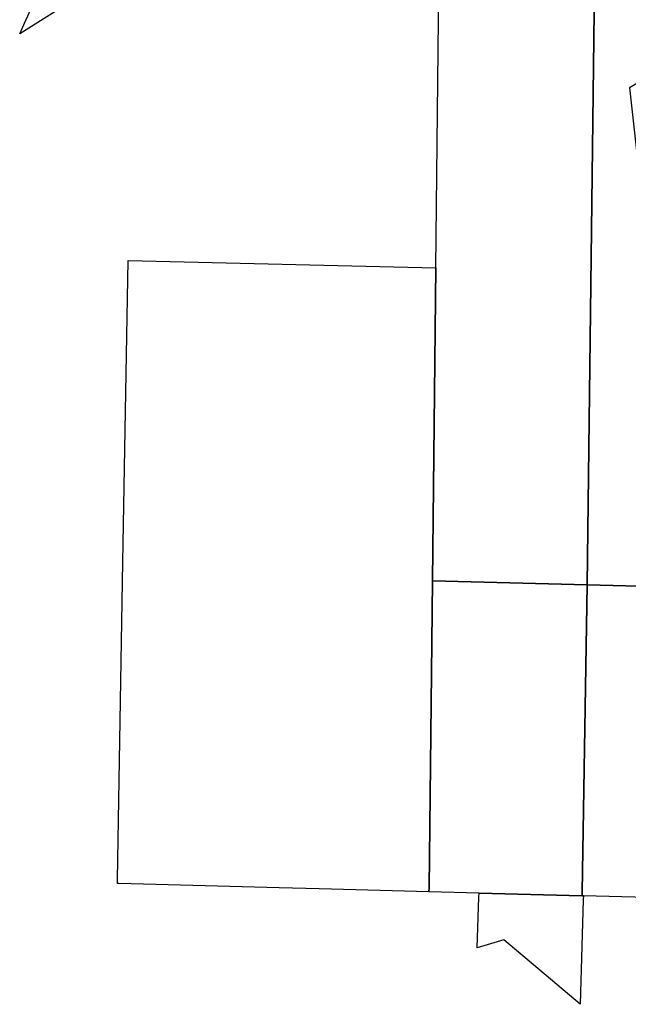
# Model space of a CAD drawing. Header units: feet. Extents: x 1267057 to 1687180, y 137439 to 673336.
# Tile 91 of 159: x 1328803 to 1331406, y 432403 to 436612. Entities that reach past the tile are written whole.
import ezdxf

# ---------------------------------------------------------------- set-up
doc = ezdxf.new("R2010")
doc.units = ezdxf.units.FT
doc.header["$MEASUREMENT"] = 0
doc.layers.add('mercercounty', color=247, linetype='Continuous')

msp = doc.modelspace()

# ---------------------------------------------------------------- linework, layer by layer
at = {"layer": 'mercercounty'}
for points in [[(1331914.3, 435657.2), (1331904.2, 434951.8), (1331893.1, 434179.2), (1331230.3, 434196.6), (1331275.5, 437930.9), (1331017, 437932), (1331325.2, 438124.6), (1331377.2, 438157.1), (1331942.3, 438143), (1331930.9, 436819.2), (1331930.6, 436794.6), (1331924.6, 436379.9), (1331540.3, 436577.6), (1331548.7, 436476.5), (1331514.8, 436381.4), (1331411.3, 436320.9), (1331444, 436025.7), (1331919.8, 436044.9), (1331918.4, 435942.8), (1331914.3, 435657.2)], [(1331230.3, 434196.6), (1330567.6, 434214), (1330582, 435550.5), (1330605, 437674.7), (1331017, 437932), (1331275.5, 437930.9), (1331230.3, 434196.6)], [(1328803.2, 436551.6), (1328823.3, 436596.7), (1328884.8, 436734.2), (1328892.5, 436834), (1328936.8, 436926.7), (1329049.7, 436922.9), (1329050.8, 436953.1), (1329174.9, 436949.1), (1329293.9, 436859.5), (1328969.2, 436655.7), (1328841.8, 436575.9), (1328803.2, 436551.6)], [(1329244.6, 434293.2), (1329266.9, 435582.1), (1330582, 435550.5), (1330567.6, 434214), (1330553.4, 432901.6), (1330553.2, 432884.6), (1330084.2, 432897.1), (1329912, 432901.6), (1329226.5, 432919.7), (1329220.8, 432919.9), (1329221.1, 432936.9), (1329244.6, 434293.2)], [(1330567.6, 434214), (1331230.3, 434196.6), (1331208.4, 432884.3), (1331208.1, 432867.3), (1330767.1, 432879), (1330553.2, 432884.6), (1330553.4, 432901.6), (1330567.6, 434214)], [(1331213.4, 432867.2), (1331208.1, 432867.3), (1331208.4, 432884.3), (1331230.3, 434196.6), (1331893.1, 434179.2), (1331871.3, 432866.7), (1331871.1, 432849.7), (1331213.4, 432867.2)], [(1331213.4, 432867.2), (1331212.9, 432850.2), (1331200.3, 432403.5), (1330873.6, 432678.9), (1330759.8, 432644.6), (1330766.6, 432862), (1330767.1, 432879), (1331208.1, 432867.3), (1331213.4, 432867.2)]]:
    msp.add_lwpolyline(points, close=True, dxfattribs=at)

doc.saveas('drawing.dxf')
